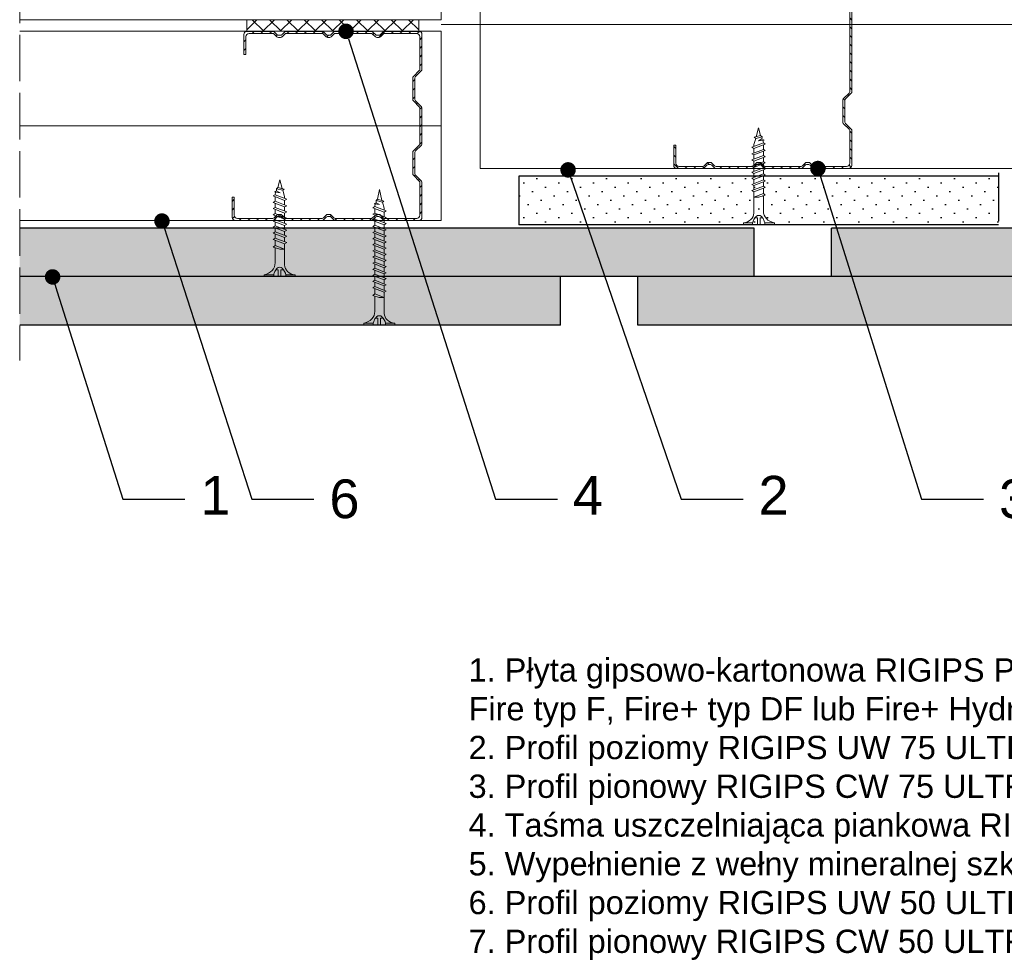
# Model space of a CAD drawing. Header units: millimetres. Extents: x 1770 to 2951, y 1557 to 1979.
# Tile 1 of 7: x 1770 to 2024, y 1557 to 1800. Entities that reach past the tile are written whole.
import ezdxf
from ezdxf import colors
from ezdxf.entities.mleader import LeaderData, LeaderLine
from ezdxf.math import Vec2, Vec3

# ---------------------------------------------------------------- set-up
doc = ezdxf.new("R2010")
doc.units = ezdxf.units.MM
doc.linetypes.add('ACAD_ISO02W100', pattern=[15, 12, -3])
for name, color, linetype, lineweight in [('_ISOVER WELNA', 7, 'BATTING', 9), ('_RIGIPS AKCESORIA', 7, 'Continuous', 18), ('_RIGIPS G-K', 7, 'Continuous', 25), ('_RIGIPS PROFIL', 7, 'Continuous', 18), ('OPISY', 7, 'Continuous', 9), ('PRZERYWANA', 7, 'ACAD_ISO02W100', 9)]:
    doc.layers.add(name, color=color, linetype=linetype, lineweight=lineweight)
doc.styles.get("Standard").update_dxf_attribs({"font": 'arial.ttf'})
doc.linetypes.add('BATTING', pattern='A,0.00254,-2.54,[134,ltypeshp.shx,S=2.54,R=0,X=-2.54,Y=0],-5.08,[134,ltypeshp.shx,S=2.54,R=180,X=2.54,Y=0],-2.54', length=10.16254)
pattern_1 = [(315, (0, -0.9), (3.367596, 1.122532), [0, -3.175])]

# ---------------------------------------------------------------- blocks, each defined once
blk = doc.blocks.new('CW 75 ULTRASTIL')
h = blk.add_hatch()
h.set_pattern_fill('ANSI31', color=256, scale=0.5, style=0)
h.paths.add_polyline_path([(106.07, 103.31, -0.414214), (106.87, 104.11), (115.19, 104.11, -0.198912), (115.55, 103.96), (116.25, 103.25, 0.198912), (116.61, 103.11), (117.19, 103.11, 0.198912), (117.55, 103.25), (118.25, 103.96, -0.198912), (118.61, 104.11), (127.89, 104.11, -0.198912), (128.25, 103.96), (128.95, 103.25, 0.198912), (129.31, 103.11), (129.89, 103.11, 0.198912), (130.25, 103.25), (130.95, 103.96, -0.198912), (131.31, 104.11), (140.59, 104.11, -0.198912), (140.95, 103.96), (141.65, 103.25, 0.198912), (142.01, 103.11), (142.59, 103.11, 0.198912), (142.95, 103.25), (143.65, 103.96, -0.198912), (144.01, 104.11), (153.17, 104.11, -0.414214), (153.97, 103.31), (153.97, 98.66), (154.52, 98.66), (154.52, 103.86, 0.414214), (153.72, 104.66), (144.01, 104.66, 0.198912), (143.65, 104.51), (142.95, 103.8, -0.198912), (142.59, 103.66), (142.01, 103.66, -0.198912), (141.65, 103.8), (140.95, 104.51, 0.198912), (140.59, 104.66), (131.31, 104.66, 0.198912), (130.95, 104.51), (130.25, 103.8, -0.198912), (129.89, 103.66), (129.31, 103.66, -0.198912), (128.95, 103.8), (128.25, 104.51, 0.198912), (127.89, 104.66), (118.61, 104.66, 0.198912), (118.25, 104.51), (117.55, 103.8, -0.198912), (117.19, 103.66), (116.61, 103.66, -0.198912), (116.25, 103.8), (115.55, 104.51, 0.198912), (115.19, 104.66), (106.32, 104.66, 0.414214), (105.52, 103.86), (105.52, 94.86, 0.198912), (105.67, 94.51), (107.17, 93, -0.198912), (107.32, 92.65), (107.32, 87.06, -0.198912), (107.17, 86.71), (105.67, 85.2, 0.198912), (105.52, 84.85), (105.52, 50.66, 0.198912), (105.67, 50.31), (107.17, 48.8, -0.198912), (107.32, 48.45), (107.32, 42.86, -0.198912), (107.17, 42.51), (105.67, 41, 0.198912), (105.52, 40.65), (105.52, 31.66, 0.414214), (106.32, 30.86), (115.19, 30.86, 0.198912), (115.55, 31), (116.25, 31.71, -0.198912), (116.61, 31.86), (117.19, 31.86, -0.198912), (117.55, 31.71), (118.25, 31, 0.198912), (118.61, 30.86), (127.89, 30.86, 0.198912), (128.25, 31), (128.95, 31.71, -0.198912), (129.31, 31.86), (129.89, 31.86, -0.198912), (130.25, 31.71), (130.95, 31, 0.198912), (131.31, 30.86), (140.59, 30.86, 0.198912), (140.95, 31), (141.65, 31.71, -0.198912), (142.01, 31.86), (142.59, 31.86, -0.198912), (142.95, 31.71), (143.65, 31, 0.198912), (144.01, 30.86), (150.72, 30.86, 0.414214), (151.52, 31.66), (151.52, 36.86), (150.97, 36.86), (150.97, 32.21, -0.414214), (150.17, 31.41), (144.01, 31.41, -0.198912), (143.65, 31.55), (142.95, 32.26, 0.198912), (142.59, 32.41), (142.01, 32.41, 0.198912), (141.65, 32.26), (140.95, 31.55, -0.198912), (140.59, 31.41), (131.31, 31.41, -0.198912), (130.95, 31.55), (130.25, 32.26, 0.198912), (129.89, 32.41), (129.31, 32.41, 0.198912), (128.95, 32.26), (128.25, 31.55, -0.198912), (127.89, 31.41), (118.61, 31.41, -0.198912), (118.25, 31.55), (117.55, 32.26, 0.198912), (117.19, 32.41), (116.61, 32.41, 0.198912), (116.25, 32.26), (115.55, 31.55, -0.198912), (115.19, 31.41), (106.87, 31.41, -0.414214), (106.07, 32.21), (106.07, 40.65, -0.198912), (106.22, 41), (107.72, 42.51, 0.198912), (107.87, 42.86), (107.87, 48.45, 0.198912), (107.72, 48.8), (106.22, 50.31, -0.198912), (106.07, 50.66), (106.07, 84.85, -0.198912), (106.22, 85.2), (107.72, 86.71, 0.198912), (107.87, 87.06), (107.87, 92.65, 0.198912), (107.72, 93), (106.22, 94.51, -0.198912), (106.07, 94.86)])
at = {"layer": '_RIGIPS PROFIL'}
for p, q in [((115.19, 104.66), (106.32, 104.66)), ((115.55, 104.51), (116.25, 103.8)), ((118.25, 104.51), (117.55, 103.8)), ((127.89, 104.66), (118.61, 104.66)), ((128.25, 104.51), (128.95, 103.8)), ((130.95, 104.51), (130.25, 103.8)), ((131.31, 104.66), (140.59, 104.66)), ((140.95, 104.51), (141.65, 103.8)), ((143.65, 104.51), (142.95, 103.8)), ((153.72, 104.66), (144.01, 104.66)), ((105.52, 103.86), (105.52, 94.86)), ((106.07, 103.31), (106.07, 94.86)), ((115.19, 104.11), (106.87, 104.11)), ((115.55, 103.96), (116.25, 103.25)), ((117.19, 103.66), (116.61, 103.66)), ((117.19, 103.11), (116.61, 103.11)), ((118.25, 103.96), (117.55, 103.25)), ((127.89, 104.11), (118.61, 104.11)), ((128.25, 103.96), (128.95, 103.25)), ((129.89, 103.66), (129.31, 103.66)), ((129.89, 103.11), (129.31, 103.11)), ((130.95, 103.96), (130.25, 103.25)), ((131.31, 104.11), (140.59, 104.11)), ((140.95, 103.96), (141.65, 103.25)), ((142.59, 103.66), (142.01, 103.66)), ((142.59, 103.11), (142.01, 103.11)), ((143.65, 103.96), (142.95, 103.25)), ((153.17, 104.11), (144.01, 104.11)), ((153.97, 98.66), (153.97, 103.31)), ((154.52, 98.66), (154.52, 103.86)), ((153.97, 98.66), (154.52, 98.66)), ((107.17, 93), (105.67, 94.51)), ((107.72, 93), (106.22, 94.51)), ((107.32, 92.65), (107.32, 87.06)), ((107.87, 92.65), (107.87, 87.06)), ((107.17, 86.71), (105.67, 85.2)), ((107.72, 86.71), (106.22, 85.2)), ((105.52, 84.85), (105.52, 50.66)), ((106.07, 84.85), (106.07, 50.66)), ((107.17, 48.8), (105.67, 50.31)), ((107.72, 48.8), (106.22, 50.31)), ((107.32, 42.86), (107.32, 48.45)), ((107.87, 42.86), (107.87, 48.45)), ((107.17, 42.51), (105.67, 41)), ((107.72, 42.51), (106.22, 41)), ((105.52, 31.66), (105.52, 40.65)), ((106.07, 32.21), (106.07, 40.65)), ((150.97, 36.86), (150.97, 32.21)), ((150.97, 36.86), (151.52, 36.86)), ((151.52, 36.86), (151.52, 31.66)), ((115.19, 30.86), (106.32, 30.86)), ((115.19, 31.41), (106.87, 31.41)), ((115.55, 31.55), (116.25, 32.26)), ((115.55, 31), (116.25, 31.71)), ((117.19, 32.41), (116.61, 32.41)), ((117.19, 31.86), (116.61, 31.86)), ((118.25, 31.55), (117.55, 32.26)), ((118.25, 31), (117.55, 31.71)), ((127.89, 31.41), (118.61, 31.41)), ((127.89, 30.86), (118.61, 30.86)), ((128.25, 31.55), (128.95, 32.26)), ((128.25, 31), (128.95, 31.71)), ((129.89, 32.41), (129.31, 32.41)), ((129.89, 31.86), (129.31, 31.86)), ((130.95, 31.55), (130.25, 32.26)), ((130.95, 31), (130.25, 31.71)), ((131.31, 31.41), (140.59, 31.41)), ((131.31, 30.86), (140.59, 30.86)), ((140.95, 31.55), (141.65, 32.26)), ((140.95, 31), (141.65, 31.71)), ((142.59, 32.41), (142.01, 32.41)), ((142.59, 31.86), (142.01, 31.86)), ((143.65, 31.55), (142.95, 32.26)), ((143.65, 31), (142.95, 31.71)), ((150.17, 31.41), (144.01, 31.41)), ((150.72, 30.86), (144.01, 30.86))]:
    blk.add_line(p, q, dxfattribs=at)
for centre, radius, start, end in [((106.32, 103.86), 0.8, 90, 180), ((115.19, 104.16), 0.5, 45, 90), ((118.61, 104.16), 0.5, 90, 135), ((127.89, 104.16), 0.5, 45, 90), ((131.31, 104.16), 0.5, 90, 135), ((140.59, 104.16), 0.5, 45, 90), ((144.01, 104.16), 0.5, 90, 135), ((153.72, 103.86), 0.8, 0, 90), ((106.87, 103.31), 0.8, 90, 180), ((115.19, 103.61), 0.5, 45, 90), ((116.61, 104.16), 0.5, 225, 270), ((116.61, 103.61), 0.5, 225, 270), ((117.19, 104.16), 0.5, 270, 315), ((117.19, 103.61), 0.5, 270, 315), ((118.61, 103.61), 0.5, 90, 135), ((127.89, 103.61), 0.5, 45, 90), ((129.31, 104.16), 0.5, 225, 270), ((129.31, 103.61), 0.5, 225, 270), ((129.89, 104.16), 0.5, 270, 315), ((129.89, 103.61), 0.5, 270, 315), ((131.31, 103.61), 0.5, 90, 135), ((140.59, 103.61), 0.5, 45, 90), ((142.01, 104.16), 0.5, 225, 270), ((142.01, 103.61), 0.5, 225, 270), ((142.59, 104.16), 0.5, 270, 315), ((142.59, 103.61), 0.5, 270, 315), ((144.01, 103.61), 0.5, 90, 135), ((153.17, 103.31), 0.8, 0, 90), ((106.02, 94.86), 0.5, 180, 225), ((106.57, 94.86), 0.5, 180, 225), ((106.82, 92.65), 0.5, 0, 45), ((107.37, 92.65), 0.5, 0, 45), ((106.82, 87.06), 0.5, 315, 0), ((107.37, 87.06), 0.5, 315, 0), ((106.02, 84.85), 0.5, 135, 180), ((106.57, 84.85), 0.5, 135, 180), ((106.02, 50.66), 0.5, 180, 225), ((106.57, 50.66), 0.5, 180, 225), ((106.82, 48.45), 0.5, 0, 45), ((107.37, 48.45), 0.5, 0, 45), ((106.02, 40.65), 0.5, 135, 180), ((106.57, 40.65), 0.5, 135, 180), ((106.82, 42.86), 0.5, 315, 0), ((107.37, 42.86), 0.5, 315, 0), ((106.32, 31.66), 0.8, 180, 270), ((106.87, 32.21), 0.8, 180, 270), ((115.19, 31.91), 0.5, 270, 315), ((115.19, 31.36), 0.5, 270, 315), ((116.61, 31.91), 0.5, 90, 135), ((116.61, 31.36), 0.5, 90, 135), ((117.19, 31.91), 0.5, 45, 90), ((117.19, 31.36), 0.5, 45, 90), ((118.61, 31.91), 0.5, 225, 270), ((118.61, 31.36), 0.5, 225, 270), ((127.89, 31.91), 0.5, 270, 315), ((127.89, 31.36), 0.5, 270, 315), ((129.31, 31.91), 0.5, 90, 135), ((129.31, 31.36), 0.5, 90, 135), ((129.89, 31.91), 0.5, 45, 90), ((129.89, 31.36), 0.5, 45, 90), ((131.31, 31.91), 0.5, 225, 270), ((131.31, 31.36), 0.5, 225, 270), ((140.59, 31.91), 0.5, 270, 315), ((140.59, 31.36), 0.5, 270, 315), ((142.01, 31.91), 0.5, 90, 135), ((142.01, 31.36), 0.5, 90, 135), ((142.59, 31.91), 0.5, 45, 90), ((142.59, 31.36), 0.5, 45, 90), ((144.01, 31.91), 0.5, 225, 270), ((144.01, 31.36), 0.5, 225, 270), ((150.17, 32.21), 0.8, 270, 0), ((150.72, 31.66), 0.8, 270, 0)]:
    blk.add_arc(centre, radius, start, end, dxfattribs=at)
blk = doc.blocks.new('CW 50 ULTRASTIL')
h = blk.add_hatch()
h.set_pattern_fill('ANSI31', color=256, scale=0.5, style=0)
h.paths.add_polyline_path([(28.56, 40.65, -0.198912), (28.71, 41), (30.21, 42.51, 0.198912), (30.36, 42.86), (30.36, 48.45, 0.198912), (30.21, 48.8), (28.71, 50.31, -0.198912), (28.56, 50.66), (28.56, 59.85, -0.198912), (28.71, 60.2), (30.21, 61.71, 0.198912), (30.36, 62.06), (30.36, 67.65, 0.198912), (30.21, 68), (28.71, 69.51, -0.198912), (28.56, 69.86), (28.56, 78.31, -0.414214), (29.36, 79.11), (37.68, 79.11, -0.198912), (38.04, 78.96), (38.74, 78.25, 0.198912), (39.1, 78.11), (39.68, 78.11, 0.198912), (40.04, 78.25), (40.74, 78.96, -0.198912), (41.1, 79.11), (50.38, 79.11, -0.198912), (50.74, 78.96), (51.44, 78.25, 0.198912), (51.8, 78.11), (52.38, 78.11, 0.198912), (52.74, 78.25), (53.44, 78.96, -0.198912), (53.8, 79.11), (63.08, 79.11, -0.198912), (63.44, 78.96), (64.14, 78.25, 0.198912), (64.5, 78.11), (65.08, 78.11, 0.198912), (65.44, 78.25), (66.14, 78.96, -0.198912), (66.5, 79.11), (75.66, 79.11, -0.414214), (76.46, 78.31), (76.46, 73.66), (77.01, 73.66), (77.01, 78.86, 0.414214), (76.21, 79.66), (66.5, 79.66, 0.198912), (66.14, 79.51), (65.44, 78.8, -0.198912), (65.08, 78.66), (64.5, 78.66, -0.198912), (64.14, 78.8), (63.44, 79.51, 0.198912), (63.08, 79.66), (53.8, 79.66, 0.198912), (53.44, 79.51), (52.74, 78.8, -0.198912), (52.38, 78.66), (51.8, 78.66, -0.198912), (51.44, 78.8), (50.74, 79.51, 0.198912), (50.38, 79.66), (41.1, 79.66, 0.198912), (40.74, 79.51), (40.04, 78.8, -0.198912), (39.68, 78.66), (39.1, 78.66, -0.198912), (38.74, 78.8), (38.04, 79.51, 0.198912), (37.68, 79.66), (28.81, 79.66, 0.414214), (28.01, 78.86), (28.01, 69.86, 0.198912), (28.16, 69.51), (29.66, 68, -0.198912), (29.81, 67.65), (29.81, 62.06, -0.198912), (29.66, 61.71), (28.16, 60.2, 0.198912), (28.01, 59.85), (28.01, 50.66, 0.198912), (28.16, 50.31), (29.66, 48.8, -0.198912), (29.81, 48.45), (29.81, 42.86, -0.198912), (29.66, 42.51), (28.16, 41, 0.198912), (28.01, 40.65), (28.01, 31.66, 0.414214), (28.81, 30.86), (37.68, 30.86, 0.198912), (38.04, 31), (38.74, 31.71, -0.198912), (39.1, 31.86), (39.68, 31.86, -0.198912), (40.04, 31.71), (40.74, 31, 0.198912), (41.1, 30.86), (50.38, 30.86, 0.198912), (50.74, 31), (51.44, 31.71, -0.198912), (51.8, 31.86), (52.38, 31.86, -0.198912), (52.74, 31.71), (53.44, 31, 0.198912), (53.8, 30.86), (63.08, 30.86, 0.198912), (63.44, 31), (64.14, 31.71, -0.198912), (64.5, 31.86), (65.08, 31.86, -0.198912), (65.44, 31.71), (66.14, 31, 0.198912), (66.5, 30.86), (73.21, 30.86, 0.414214), (74.01, 31.66), (74.01, 36.86), (73.46, 36.86), (73.46, 32.21, -0.414214), (72.66, 31.41), (66.5, 31.41, -0.198912), (66.14, 31.55), (65.44, 32.26, 0.198912), (65.08, 32.41), (64.5, 32.41, 0.198912), (64.14, 32.26), (63.44, 31.55, -0.198912), (63.08, 31.41), (53.8, 31.41, -0.198912), (53.44, 31.55), (52.74, 32.26, 0.198912), (52.38, 32.41), (51.8, 32.41, 0.198912), (51.44, 32.26), (50.74, 31.55, -0.198912), (50.38, 31.41), (41.1, 31.41, -0.198912), (40.74, 31.55), (40.04, 32.26, 0.198912), (39.68, 32.41), (39.1, 32.41, 0.198912), (38.74, 32.26), (38.04, 31.55, -0.198912), (37.68, 31.41), (29.36, 31.41, -0.414214), (28.56, 32.21)])
at = {"layer": '_RIGIPS PROFIL'}
for p, q in [((28.01, 78.86), (28.01, 69.86)), ((37.68, 79.66), (28.81, 79.66)), ((37.68, 79.11), (29.36, 79.11)), ((38.04, 79.51), (38.74, 78.8)), ((38.04, 78.96), (38.74, 78.25)), ((40.74, 79.51), (40.04, 78.8)), ((40.74, 78.96), (40.04, 78.25)), ((50.38, 79.66), (41.1, 79.66)), ((50.38, 79.11), (41.1, 79.11)), ((50.74, 79.51), (51.44, 78.8)), ((50.74, 78.96), (51.44, 78.25)), ((53.44, 79.51), (52.74, 78.8)), ((53.44, 78.96), (52.74, 78.25)), ((53.8, 79.66), (63.08, 79.66)), ((53.8, 79.11), (63.08, 79.11)), ((63.44, 79.51), (64.14, 78.8)), ((63.44, 78.96), (64.14, 78.25)), ((66.14, 79.51), (65.44, 78.8)), ((66.14, 78.96), (65.44, 78.25)), ((76.21, 79.66), (66.5, 79.66)), ((75.66, 79.11), (66.5, 79.11)), ((77.01, 73.66), (77.01, 78.86)), ((28.56, 78.31), (28.56, 69.86)), ((39.68, 78.66), (39.1, 78.66)), ((39.68, 78.11), (39.1, 78.11)), ((52.38, 78.66), (51.8, 78.66)), ((52.38, 78.11), (51.8, 78.11)), ((65.08, 78.66), (64.5, 78.66)), ((65.08, 78.11), (64.5, 78.11)), ((76.46, 73.66), (76.46, 78.31)), ((76.46, 73.66), (77.01, 73.66)), ((29.66, 68), (28.16, 69.51)), ((30.21, 68), (28.71, 69.51)), ((29.81, 67.65), (29.81, 62.06)), ((30.36, 67.65), (30.36, 62.06)), ((29.66, 61.71), (28.16, 60.2)), ((30.21, 61.71), (28.71, 60.2)), ((28.01, 59.85), (28.01, 50.66)), ((28.56, 59.85), (28.56, 50.66)), ((29.66, 48.8), (28.16, 50.31)), ((30.21, 48.8), (28.71, 50.31)), ((29.81, 42.86), (29.81, 48.45)), ((30.36, 42.86), (30.36, 48.45)), ((29.66, 42.51), (28.16, 41)), ((30.21, 42.51), (28.71, 41)), ((28.01, 31.66), (28.01, 40.65)), ((28.56, 32.21), (28.56, 40.65)), ((73.46, 36.86), (73.46, 32.21)), ((73.46, 36.86), (74.01, 36.86)), ((74.01, 36.86), (74.01, 31.66)), ((37.68, 30.86), (28.81, 30.86)), ((37.68, 31.41), (29.36, 31.41)), ((38.04, 31.55), (38.74, 32.26)), ((38.04, 31), (38.74, 31.71)), ((39.68, 32.41), (39.1, 32.41)), ((39.68, 31.86), (39.1, 31.86)), ((40.74, 31.55), (40.04, 32.26)), ((40.74, 31), (40.04, 31.71)), ((50.38, 31.41), (41.1, 31.41)), ((50.38, 30.86), (41.1, 30.86)), ((50.74, 31.55), (51.44, 32.26)), ((50.74, 31), (51.44, 31.71)), ((52.38, 32.41), (51.8, 32.41)), ((52.38, 31.86), (51.8, 31.86)), ((53.44, 31.55), (52.74, 32.26)), ((53.44, 31), (52.74, 31.71)), ((53.8, 31.41), (63.08, 31.41)), ((53.8, 30.86), (63.08, 30.86)), ((63.44, 31.55), (64.14, 32.26)), ((63.44, 31), (64.14, 31.71)), ((65.08, 32.41), (64.5, 32.41)), ((65.08, 31.86), (64.5, 31.86)), ((66.14, 31.55), (65.44, 32.26)), ((66.14, 31), (65.44, 31.71)), ((72.66, 31.41), (66.5, 31.41)), ((73.21, 30.86), (66.5, 30.86))]:
    blk.add_line(p, q, dxfattribs=at)
for centre, radius, start, end in [((28.81, 78.86), 0.8, 90, 180), ((29.36, 78.31), 0.8, 90, 180), ((37.68, 79.16), 0.5, 45, 90), ((37.68, 78.61), 0.5, 45, 90), ((39.1, 79.16), 0.5, 225, 270), ((39.68, 79.16), 0.5, 270, 315), ((41.1, 79.16), 0.5, 90, 135), ((41.1, 78.61), 0.5, 90, 135), ((50.38, 79.16), 0.5, 45, 90), ((50.38, 78.61), 0.5, 45, 90), ((51.8, 79.16), 0.5, 225, 270), ((52.38, 79.16), 0.5, 270, 315), ((53.8, 79.16), 0.5, 90, 135), ((53.8, 78.61), 0.5, 90, 135), ((63.08, 79.16), 0.5, 45, 90), ((63.08, 78.61), 0.5, 45, 90), ((64.5, 79.16), 0.5, 225, 270), ((65.08, 79.16), 0.5, 270, 315), ((66.5, 79.16), 0.5, 90, 135), ((66.5, 78.61), 0.5, 90, 135), ((75.66, 78.31), 0.8, 0, 90), ((76.21, 78.86), 0.8, 0, 90), ((39.1, 78.61), 0.5, 225, 270), ((39.68, 78.61), 0.5, 270, 315), ((51.8, 78.61), 0.5, 225, 270), ((52.38, 78.61), 0.5, 270, 315), ((64.5, 78.61), 0.5, 225, 270), ((65.08, 78.61), 0.5, 270, 315), ((28.51, 69.86), 0.5, 180, 225), ((29.06, 69.86), 0.5, 180, 225), ((29.31, 67.65), 0.5, 0, 45), ((29.86, 67.65), 0.5, 0, 45), ((29.31, 62.06), 0.5, 315, 0), ((29.86, 62.06), 0.5, 315, 0), ((28.51, 59.85), 0.5, 135, 180), ((29.06, 59.85), 0.5, 135, 180), ((28.51, 50.66), 0.5, 180, 225), ((29.06, 50.66), 0.5, 180, 225), ((29.31, 48.45), 0.5, 0, 45), ((29.86, 48.45), 0.5, 0, 45), ((28.51, 40.65), 0.5, 135, 180), ((29.06, 40.65), 0.5, 135, 180), ((29.31, 42.86), 0.5, 315, 0), ((29.86, 42.86), 0.5, 315, 0), ((28.81, 31.66), 0.8, 180, 270), ((29.36, 32.21), 0.8, 180, 270), ((37.68, 31.91), 0.5, 270, 315), ((37.68, 31.36), 0.5, 270, 315), ((39.1, 31.91), 0.5, 90, 135), ((39.1, 31.36), 0.5, 90, 135), ((39.68, 31.91), 0.5, 45, 90), ((39.68, 31.36), 0.5, 45, 90), ((41.1, 31.91), 0.5, 225, 270), ((41.1, 31.36), 0.5, 225, 270), ((50.38, 31.91), 0.5, 270, 315), ((50.38, 31.36), 0.5, 270, 315), ((51.8, 31.91), 0.5, 90, 135), ((51.8, 31.36), 0.5, 90, 135), ((52.38, 31.91), 0.5, 45, 90), ((52.38, 31.36), 0.5, 45, 90), ((53.8, 31.91), 0.5, 225, 270), ((53.8, 31.36), 0.5, 225, 270), ((63.08, 31.91), 0.5, 270, 315), ((63.08, 31.36), 0.5, 270, 315), ((64.5, 31.91), 0.5, 90, 135), ((64.5, 31.36), 0.5, 90, 135), ((65.08, 31.91), 0.5, 45, 90), ((65.08, 31.36), 0.5, 45, 90), ((66.5, 31.91), 0.5, 225, 270), ((66.5, 31.36), 0.5, 225, 270), ((72.66, 32.21), 0.8, 270, 0), ((73.21, 31.66), 0.8, 270, 0)]:
    blk.add_arc(centre, radius, start, end, dxfattribs=at)
blk = doc.blocks.new('TN 35')
at = {"layer": '_RIGIPS AKCESORIA'}
for p, q in [((0, -0.84), (0, 7.16)), ((0, 7.16), (0.46, 7.16)), ((0.46, 7.16), (0.46, 4.78)), ((0.46, 4.78), (0, 4.78)), ((0, 3.5), (1.77, 3.5)), ((0, 2.83), (1.77, 2.83)), ((1.77, 3.5), (1.77, 4.2)), ((1.77, 2.83), (1.77, 2.18)), ((3.02, 4.46), (8.47, 4.46)), ((7.12, 4.46), (7.12, 3.18)), ((8.03, 2.01), (7.12, 4.46)), ((7.12, 3.18), (7.65, 1.53)), ((8.47, 4.46), (8.79, 5)), ((9.61, 1.51), (8.47, 4.46)), ((8.79, 5), (9.93, 2.01)), ((9, 4.46), (10.1, 4.46)), ((10.1, 4.46), (10.41, 5)), ((11.23, 1.51), (10.1, 4.46)), ((10.41, 5), (11.56, 2.01)), ((10.62, 4.46), (11.67, 4.46)), ((11.67, 4.46), (11.99, 5)), ((12.81, 1.51), (11.67, 4.46)), ((11.99, 5), (13.14, 2.01)), ((12.2, 4.46), (13.21, 4.46)), ((13.21, 4.46), (13.52, 5)), ((14.34, 1.51), (13.21, 4.46)), ((13.52, 5), (14.67, 2.01)), ((13.73, 4.46), (14.8, 4.46)), ((14.8, 4.46), (15.12, 5)), ((15.94, 1.51), (14.8, 4.46)), ((15.12, 5), (16.26, 2.01)), ((15.33, 4.46), (16.42, 4.46)), ((16.42, 4.46), (16.73, 5)), ((17.55, 1.51), (16.42, 4.46)), ((16.73, 5), (17.88, 2.01)), ((16.94, 4.46), (17.99, 4.46)), ((17.99, 4.46), (18.31, 5)), ((19.13, 1.51), (17.99, 4.46)), ((18.31, 5), (19.45, 2.01)), ((18.52, 4.46), (19.57, 4.46)), ((19.57, 4.46), (19.88, 5)), ((20.7, 1.51), (19.57, 4.46)), ((19.88, 5), (21.03, 2.01)), ((20.09, 4.46), (21.14, 4.46)), ((21.14, 4.46), (21.46, 5)), ((22.28, 1.51), (21.14, 4.46)), ((21.46, 5), (22.6, 2.01)), ((21.67, 4.46), (22.72, 4.46)), ((22.72, 4.46), (23.03, 5)), ((23.85, 1.51), (22.72, 4.46)), ((23.03, 5), (24.18, 2.01)), ((23.24, 4.46), (24.29, 4.46)), ((24.29, 4.46), (24.61, 5)), ((25.43, 1.51), (24.29, 4.46)), ((24.61, 5), (25.75, 2.01)), ((24.81, 4.46), (25.87, 4.46)), ((25.87, 4.46), (26.18, 5)), ((27, 1.51), (25.87, 4.46)), ((26.18, 5), (27.33, 2.01)), ((26.39, 4.46), (27.44, 4.46)), ((27.44, 4.46), (27.76, 5)), ((28.58, 1.51), (27.44, 4.46)), ((27.76, 5), (28.9, 2.01)), ((27.96, 4.46), (29.13, 4.46)), ((29.13, 4.46), (29.45, 5)), ((30.27, 1.51), (29.13, 4.46)), ((29.45, 5), (30.59, 2.01)), ((29.65, 4.46), (30.15, 4.46)), ((30.15, 4.46), (31.73, 3.98)), ((31.3, 1.83), (31.12, 3.28)), ((31.12, 3.28), (31.59, 2.4)), ((31.73, 3.98), (32.01, 4.37)), ((32.15, 2.36), (31.73, 3.98)), ((32.01, 4.37), (32.48, 2.71)), ((32.48, 2.71), (32.15, 2.36)), ((32.16, 3.85), (35, 3.24)), ((35, 3.24), (32.48, 2.71)), ((0.46, 1.64), (0, 1.64)), ((0.46, -0.84), (0.46, 1.64)), ((7.49, 2.01), (3.55, 2.01)), ((7.65, 1.53), (8.03, 2.01)), ((9.41, 2.01), (8.03, 2.01)), ((9.93, 2.01), (9.61, 1.51)), ((11.04, 2.01), (9.93, 2.01)), ((11.56, 2.01), (11.23, 1.51)), ((12.61, 2.01), (11.56, 2.01)), ((13.14, 2.01), (12.81, 1.51)), ((14.15, 2.01), (13.14, 2.01)), ((14.67, 2.01), (14.34, 1.51)), ((15.74, 2.01), (14.67, 2.01)), ((16.26, 2.01), (15.94, 1.51)), ((17.36, 2.01), (16.26, 2.01)), ((17.88, 2.01), (17.55, 1.51)), ((18.93, 2.01), (17.84, 2.01)), ((19.45, 2.01), (19.13, 1.51)), ((20.51, 2.01), (19.41, 2.01)), ((21.03, 2.01), (20.7, 1.51)), ((22.08, 2.01), (20.99, 2.01)), ((22.6, 2.01), (22.28, 1.51)), ((23.66, 2.01), (22.56, 2.01)), ((24.18, 2.01), (23.85, 1.51)), ((25.23, 2.01), (24.14, 2.01)), ((25.75, 2.01), (25.43, 1.51)), ((26.81, 2.01), (25.71, 2.01)), ((27.33, 2.01), (27, 1.51)), ((28.38, 2.01), (27.33, 2.01)), ((28.9, 2.01), (28.58, 1.51)), ((28.9, 2.01), (30.07, 2.01)), ((30.59, 2.01), (30.27, 1.51)), ((30.59, 2.01), (31.26, 2.12)), ((31.59, 2.4), (31.3, 1.83)), ((32.15, 2.36), (31.59, 2.4)), ((0, -0.84), (0.46, -0.84))]:
    blk.add_line(p, q, dxfattribs=at)
for centre, major_axis, ratio, start_param, end_param in [((3.09, 7.67), (0.17, 3.2), 0.826134, 1.773653, 3.180586), ((-0.04, 0.9), (0, 3.93), 0.848176, -0.720942, -0.151112), ((1.66, 3.18), (0, 0.895), 0.848176, -1.552777, -0.720942), ((1.66, 3.18), (0, 0.895), 0.848176, 3.862535, 4.730408), ((3.37, -1.57), (0.28, 3.57), 0.832181, 0.035984, 1.430787), ((-2.73, 15.91), (0, 14.76), 0.848176, 3.399396, 3.475072), ((0.59, 4.62), (0, 2.81), 0.848176, 3.475072, 3.862535)]:
    blk.add_ellipse(centre, major_axis=major_axis, ratio=ratio, start_param=start_param, end_param=end_param, dxfattribs=at)
blk = doc.blocks.new('TN 25')
at = {"layer": '_RIGIPS AKCESORIA'}
for p, q in [((0, -0.84), (0, 7.16)), ((0, 7.16), (0.46, 7.16)), ((0.46, 7.16), (0.46, 4.78)), ((0.46, 4.78), (0, 4.78)), ((0, 3.5), (1.77, 3.5)), ((0, 2.83), (1.77, 2.83)), ((1.77, 3.5), (1.77, 4.2)), ((1.77, 2.83), (1.77, 2.18)), ((3.02, 4.46), (8.47, 4.46)), ((7.12, 4.46), (7.12, 3.18)), ((8.03, 2.01), (7.12, 4.46)), ((7.12, 3.18), (7.65, 1.53)), ((8.47, 4.46), (8.79, 5)), ((9.61, 1.51), (8.47, 4.46)), ((8.79, 5), (9.93, 2.01)), ((9, 4.46), (10.1, 4.46)), ((10.1, 4.46), (10.41, 5)), ((11.23, 1.51), (10.1, 4.46)), ((10.41, 5), (11.56, 2.01)), ((10.62, 4.46), (11.67, 4.46)), ((11.67, 4.46), (11.99, 5)), ((12.81, 1.51), (11.67, 4.46)), ((11.99, 5), (13.14, 2.01)), ((12.2, 4.46), (13.21, 4.46)), ((13.21, 4.46), (13.52, 5)), ((14.34, 1.51), (13.21, 4.46)), ((13.52, 5), (14.67, 2.01)), ((13.73, 4.46), (14.8, 4.46)), ((14.8, 4.46), (15.12, 5)), ((15.94, 1.51), (14.8, 4.46)), ((15.12, 5), (16.26, 2.01)), ((15.33, 4.46), (16.42, 4.46)), ((16.42, 4.46), (16.73, 5)), ((17.55, 1.51), (16.42, 4.46)), ((16.73, 5), (17.88, 2.01)), ((16.94, 4.46), (17.99, 4.46)), ((17.99, 4.46), (18.31, 5)), ((19.13, 1.51), (17.99, 4.46)), ((18.31, 5), (19.45, 2.01)), ((18.52, 4.46), (19.68, 4.46)), ((19.68, 4.46), (20, 5)), ((20.82, 1.51), (19.68, 4.46)), ((20, 5), (21.14, 2.01)), ((20.21, 4.46), (20.7, 4.46)), ((20.7, 4.46), (22.28, 3.98)), ((21.85, 1.83), (21.67, 3.28)), ((21.67, 3.28), (22.14, 2.4)), ((22.28, 3.98), (22.56, 4.37)), ((22.7, 2.36), (22.28, 3.98)), ((22.56, 4.37), (23.03, 2.71)), ((23.03, 2.71), (22.7, 2.36)), ((22.71, 3.85), (25, 3.24)), ((25, 3.24), (23.03, 2.71)), ((0.46, 1.64), (0, 1.64)), ((0.46, -0.84), (0.46, 1.64)), ((7.49, 2.01), (3.55, 2.01)), ((7.65, 1.53), (8.03, 2.01)), ((9.41, 2.01), (8.03, 2.01)), ((9.93, 2.01), (9.61, 1.51)), ((11.04, 2.01), (9.93, 2.01)), ((11.56, 2.01), (11.23, 1.51)), ((12.61, 2.01), (11.56, 2.01)), ((13.14, 2.01), (12.81, 1.51)), ((14.15, 2.01), (13.14, 2.01)), ((14.67, 2.01), (14.34, 1.51)), ((15.74, 2.01), (14.67, 2.01)), ((16.26, 2.01), (15.94, 1.51)), ((17.36, 2.01), (16.26, 2.01)), ((17.88, 2.01), (17.55, 1.51)), ((18.93, 2.01), (17.88, 2.01)), ((19.45, 2.01), (19.13, 1.51)), ((19.45, 2.01), (20.62, 2.01)), ((21.14, 2.01), (20.82, 1.51)), ((21.14, 2.01), (21.81, 2.12)), ((22.14, 2.4), (21.85, 1.83)), ((22.7, 2.36), (22.14, 2.4)), ((0, -0.84), (0.46, -0.84))]:
    blk.add_line(p, q, dxfattribs=at)
for centre, major_axis, ratio, start_param, end_param in [((3.09, 7.67), (0.17, 3.2), 0.826134, 1.773653, 3.180586), ((-0.04, 0.9), (0, 3.93), 0.848176, -0.720942, -0.151112), ((1.66, 3.18), (0, 0.895), 0.848176, -1.552777, -0.720942), ((1.66, 3.18), (0, 0.895), 0.848176, 3.862535, 4.730408), ((3.37, -1.57), (0.28, 3.57), 0.832181, 0.035984, 1.430787), ((-2.73, 15.91), (0, 14.76), 0.848176, 3.399396, 3.475072), ((0.59, 4.62), (0, 2.81), 0.848176, 3.475072, 3.862535)]:
    blk.add_ellipse(centre, major_axis=major_axis, ratio=ratio, start_param=start_param, end_param=end_param, dxfattribs=at)
blk = doc.blocks.new('_Dot')
at = {"color": 0, "linetype": 'ByBlock', "lineweight": -2}
blk.add_line((-0.5, 0), (-1, 0), dxfattribs=at)
at = {"color": 0, "linetype": 'ByBlock', "const_width": 0.5}
blk.add_lwpolyline([(-0.25, 0, 1), (0.25, 0, 1)], format="xyb", close=True, dxfattribs=at)

msp = doc.modelspace()

# ---------------------------------------------------------------- hatches: boundary and pattern name
at = {"layer": '_RIGIPS G-K'}
h = msp.add_hatch(dxfattribs=at)
h.set_pattern_fill('ANSI37', color=256, angle=90, style=0)
h.set_pattern_definition([(135, (3353.054, 317.7866), (-2.245064, -2.245064), []), (225, (3353.054, 317.7866), (2.245064, -2.245064), [])])
h.paths.add_polyline_path([(1828.928, 1800.166), (1828.928, 1797.166), (1837.801, 1797.166), (1873.328, 1797.166), (1873.328, 1800.166), (1866.615, 1800.166)])
h = msp.add_hatch(dxfattribs=at)
h.set_pattern_fill('DOTS', color=256, scale=2, angle=-45, style=0)
h.set_pattern_definition(pattern_1)
h.paths.add_polyline_path([(2022.95, 1759.766), (1899.128, 1759.766), (1899.128, 1747.266), (2022.95, 1747.266)])
h = msp.add_hatch(dxfattribs=at)
h.set_pattern_fill('DOTS', color=256, scale=2, angle=-45, style=0)
h.set_pattern_definition(pattern_1)
h.paths.add_polyline_path([(1959.883, 1746.366), (1770.275, 1746.366), (1770.275, 1733.866), (1959.883, 1733.866)])
h.paths.add_polyline_path([(2151.803, 1746.366), (1979.883, 1746.366), (1979.883, 1733.866), (2151.803, 1733.866)])
h = msp.add_hatch(dxfattribs=at)
h.set_pattern_fill('DOTS', color=256, scale=2, angle=-45, style=0)
h.set_pattern_definition(pattern_1)
h.paths.add_polyline_path([(1909.883, 1733.866), (1770.275, 1733.866), (1770.275, 1721.366), (1909.883, 1721.366)])
h.paths.add_polyline_path([(2151.803, 1733.866), (1929.883, 1733.866), (1929.883, 1721.366), (2151.803, 1721.366)])

# ---------------------------------------------------------------- linework, layer by layer
at = {"layer": '_ISOVER WELNA', "ltscale": 3.6}
msp.add_line((2042.95, 1798.966), (1879.128, 1798.966), dxfattribs=at)
at = {"layer": '_ISOVER WELNA', "ltscale": 2.4}
msp.add_line((1879.128, 1772.766), (1770.275, 1772.766), dxfattribs=at)
at = {"layer": '_RIGIPS AKCESORIA'}
for p, q in [((1828.928, 1797.166), (1828.928, 1800.166)), ((1873.328, 1797.166), (1873.328, 1800.166))]:
    msp.add_line(p, q, dxfattribs=at)
at = {"layer": '_RIGIPS G-K'}
for p, q in [((2022.95, 1759.766), (1899.128, 1759.766)), ((1899.128, 1759.766), (1899.128, 1747.266)), ((2022.95, 1760.666), (2022.95, 1748.166)), ((2022.95, 1747.266), (1899.128, 1747.266)), ((1959.883, 1746.366), (1770.275, 1746.366)), ((1959.883, 1733.866), (1959.883, 1746.366)), ((2151.803, 1746.366), (1979.883, 1746.366)), ((1979.883, 1733.866), (1979.883, 1746.366)), ((2151.803, 1733.866), (1770.275, 1733.866)), ((1909.883, 1721.366), (1909.883, 1733.866)), ((1929.883, 1721.366), (1929.883, 1733.866)), ((1909.883, 1721.366), (1770.275, 1721.366)), ((2151.803, 1721.366), (1929.883, 1721.366))]:
    msp.add_line(p, q, dxfattribs=at)
at = {"layer": '_RIGIPS PROFIL'}
for p, q in [((1879.128, 1800.166), (1879.128, 1848.966)), ((1889.128, 1761.766), (1889.128, 1836.166)), ((1770.275, 1800.166), (1879.128, 1800.166)), ((1770.275, 1797.166), (1879.128, 1797.166)), ((1879.128, 1748.366), (1879.128, 1797.166)), ((1889.128, 1761.766), (2032.95, 1761.766)), ((1770.275, 1748.366), (1879.128, 1748.366))]:
    msp.add_line(p, q, dxfattribs=at)
at = {"layer": 'PRZERYWANA'}
msp.add_line((1770.275, 1886.266), (1770.275, 1712.266), dxfattribs=at)

# ---------------------------------------------------------------- block references
at = {"layer": '_RIGIPS AKCESORIA', "rotation": 90}
msp.add_blockref('TN 25', (1964.282, 1747.266), dxfattribs=at)
at = {"layer": '_RIGIPS AKCESORIA', "xscale": -1, "rotation": 270}
for name, p in [('TN 25', (1834.217, 1733.866)), ('TN 35', (1859.928, 1721.366))]:
    msp.add_blockref(name, p, dxfattribs=at)
at = {"layer": '_RIGIPS PROFIL', "xscale": -1}
msp.add_blockref('CW 75 ULTRASTIL', (2090.639, 1730.909), dxfattribs=at)
at = {"layer": '_RIGIPS PROFIL', "rotation": 180}
msp.add_blockref('CW 50 ULTRASTIL', (1902.138, 1828.023), dxfattribs=at)

# ---------------------------------------------------------------- texts
at = {"insert": (1886.169, 1635.381), "char_height": 6, "width": 264.77408, "attachment_point": 1}
msp.add_mtext('1. Płyta gipsowo-kartonowa RIGIPS PRO (4PRO) typ A, Hydro typ H2, Fire typ F, Fire+ typ DF lub Fire+ Hydro typ DFH2\\P2. Profil poziomy RIGIPS UW 75 ULTRASTIL\\P3. Profil pionowy RIGIPS CW 75 ULTRASTIL\\P4. Taśma uszczelniająca piankowa RIGIPS\\P5. Wypełnienie z wełny mineralnej szklanej lub skalnej\\P6. Profil poziomy RIGIPS UW 50 ULTRASTIL\\P7. Profil pionowy RIGIPS CW 50 ULTRASTIL', dxfattribs=at)

# ---------------------------------------------------------------- leaders
at = {"layer": 'OPISY'}
ml = msp.add_multileader_mtext('Standard', dxfattribs=at)
ml.set_content('4', color=256)
ml.set_leader_properties()
ml.set_arrow_properties(name='DOT')
ml.build(insert=Vec2(0, 0))
ctx = ml.context
ctx.base_point, ctx.char_height, ctx.landing_gap_size, ctx.plane_origin = Vec3(1909.099, 1676.457), 10, 4, Vec3(1716.511, 1532.797)
notes = []
notes.append((ctx, [(0, (1, 1, 0), (1893.099, 1676.457), (1, 0), 16, [(0, [(1854.53, 1797.166)], 0, [])])]))
ctx.mtext.insert, ctx.mtext.flow_direction = Vec3(1913.099, 1682.457), 5
ml = msp.add_multileader_mtext('Standard', dxfattribs=at)
ml.set_content('2', color=256)
ml.set_leader_properties()
ml.set_arrow_properties(name='DOT')
ml.build(insert=Vec2(0, 0))
ctx = ml.context
ctx.base_point, ctx.char_height, ctx.landing_gap_size, ctx.plane_origin = Vec3(1957.019, 1676.457), 10, 4, Vec3(1764.43, 1532.797)
notes.append((ctx, [(0, (1, 1, 0), (1941.019, 1676.457), (1, 0), 16, [(0, [(1911.858, 1761.416)], 0, [])])]))
ctx.mtext.insert, ctx.mtext.flow_direction = Vec3(1961.019, 1682.457), 5
ml = msp.add_multileader_mtext('Standard', dxfattribs=at)
ml.set_content('3', color=256)
ml.set_leader_properties()
ml.set_arrow_properties(name='DOT')
ml.build(insert=Vec2(0, 0))
ctx = ml.context
ctx.base_point, ctx.char_height, ctx.landing_gap_size, ctx.plane_origin = Vec3(2019.124, 1676.457), 10, 4, Vec3(1826.536, 1532.797)
notes.append((ctx, [(0, (1, 1, 0), (2003.124, 1676.457), (1, 0), 16, [(0, [(1976.352, 1761.762)], 0, [])])]))
ctx.mtext.insert, ctx.mtext.flow_direction = Vec3(2023.124, 1681.545), 5
ml = msp.add_multileader_mtext('Standard', dxfattribs=at)
ml.set_content('6', color=256)
ml.set_leader_properties()
ml.set_arrow_properties(name='DOT')
ml.build(insert=Vec2(0, 0))
ctx = ml.context
ctx.base_point, ctx.char_height, ctx.landing_gap_size, ctx.plane_origin = Vec3(1846.235, 1676.457), 10, 4, Vec3(1653.646, 1532.797)
notes.append((ctx, [(0, (1, 1, 0), (1830.235, 1676.457), (1, 0), 16, [(0, [(1807.002, 1748.212)], 0, [])])]))
ctx.mtext.insert, ctx.mtext.flow_direction = Vec3(1850.235, 1681.542), 5
ml = msp.add_multileader_mtext('Standard', dxfattribs=at)
ml.set_content('1', color=256)
ml.set_leader_properties()
ml.set_arrow_properties(name='DOT')
ml.build(insert=Vec2(0, 0))
ctx = ml.context
ctx.base_point, ctx.char_height, ctx.landing_gap_size, ctx.plane_origin = Vec3(1812.924, 1676.457), 10, 4, Vec3(1620.335, 1532.797)
notes.append((ctx, [(0, (1, 1, 0), (1796.924, 1676.457), (1, 0), 16, [(0, [(1778.773, 1733.795)], 0, [])])]))
ctx.mtext.insert, ctx.mtext.flow_direction = Vec3(1816.924, 1682.457), 5
for ctx, leaders in notes:
    for number, flags, end, landing, length, lines in leaders:
        leader = LeaderData()
        leader.index, (leader.has_last_leader_line, leader.has_dogleg_vector, leader.attachment_direction) = number, flags
        leader.last_leader_point, leader.dogleg_vector, leader.dogleg_length = Vec3(end), Vec3(landing), length
        for number, points, colour, breaks in lines:
            line = LeaderLine()
            line.index, line.vertices, line.color, line.breaks = number, Vec3.list(points), colors.encode_raw_color(colour), breaks
            leader.lines.append(line)
        ctx.leaders.append(leader)

doc.saveas('drawing.dxf')
